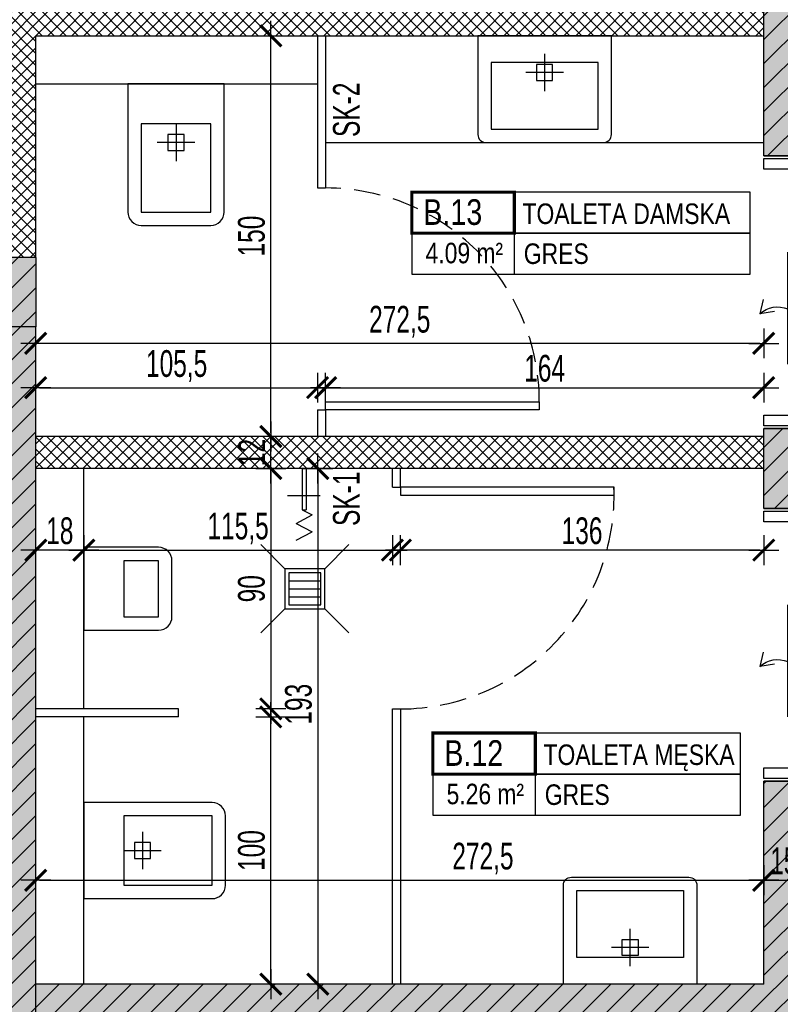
# Model space of a CAD drawing. Header units: millimetres. Extents: x 99331 to 130831, y -7610 to 25890.
# Tile 92 of 101: x 127413 to 127698, y 20536 to 20904. Entities that reach past the tile are written whole.
import ezdxf
from ezdxf.enums import TextEntityAlignment as Align

# ---------------------------------------------------------------- set-up
doc = ezdxf.new("R2010")
doc.units = ezdxf.units.MM
doc.linetypes.add('DASHED', pattern=[0.75, 0.5, -0.25])
doc.layers.get('DEFPOINTS').update_dxf_attribs({"lineweight": 9})
for name, color, linetype in [('_HSA_HATCH_WYPEŁNIENIA_PRZEGRÓD', 205, 'Continuous'), ('_HSA_OPIS', 43, 'Continuous'), ('_HSA_SANITARNE', 133, 'Continuous'), ('_HSA_STOLARKA_WEWNĘTRZNA', 132, 'Continuous'), ('_HSA_WYM_50', 141, 'Continuous'), ('_HSA_ŚCIANY_CIENKIE', 2, 'Continuous'), ('_HSA_ŚCIANY_DZIAŁOWE', 6, 'Continuous'), ('_HSA_ŚCIANY_KONSTRUKCYJNE', 3, 'Continuous'), ('_HSA_ŚCIANY_MUROWANE', 4, 'Continuous')]:
    doc.layers.add(name, color=color, linetype=linetype)
doc.styles.add('Arial', font='Arial.ttf')
doc.styles.add('ARIAL_50', font='Arial Narrow.ttf', dxfattribs={"width": 0.8, "height": 10})
doc.dimstyles.new('WYM_WEWN_50', dxfattribs={"dimscale": 0.7, "dimtxt": 10, "dimasz": 2, "dimexe": 10, "dimexo": 0, "dimgap": 3, "dimtad": 1, "dimdec": 1, "dimrnd": 1e-05, "dimtxsty": 'ARIAL_50', "dimblk": 'Wym-03', "dimcen": 0, "dimdle": 10, "dimse1": 1, "dimse2": 1, "dimclrt": 256, "dimazin": 2, "dimtfac": 1, "dimtdec": 1, "dimtix": 1, "dimtmove": 2, "dimatfit": 0, "dimfxl": 1, "dimtolj": 1, "dimtzin": 0, "dimarcsym": 0})
pattern_1 = [(45, (40000, 0), (-4.49012806, 4.49012806), [])]

# ---------------------------------------------------------------- blocks, each defined once
blk = doc.blocks.new('*U96')
blk.add_line((1, 0.4), (1, -0.4))
at = {"const_width": 0.03}
blk.add_lwpolyline([(0, 0), (1, 0), (1, 0.4), (0, 0.4)], close=True, dxfattribs=at)
for points in [[(1, 0), (3.3, 0), (3.3, 0.4), (1, 0.4)], [(0, -0.4), (3.3, -0.4), (3.3, 0), (0, 0)]]:
    blk.add_lwpolyline(points, close=True)
at = {"style": 'Arial', "width": 0.8}
blk.add_attdef('NR', text='', height=0.25, dxfattribs=at).set_placement((0.4, 0.08), align=Align.CENTER)
for tag, p in [('NAZWA', (1.0793, 0.0887)), ('0000', (0.0304, -0.2909)), ('WYK', (1.0922, -0.3007))]:
    blk.add_attdef(tag, p, '', height=0.2, dxfattribs=at)
blk = doc.blocks.new('*U7')
blk.add_line((1, 0.4), (1, -0.4))
at = {"const_width": 0.03}
blk.add_lwpolyline([(0, 0), (1, 0), (1, 0.4), (0, 0.4)], close=True, dxfattribs=at)
for points in [[(1, 0), (3, 0), (3, 0.4), (1, 0.4)], [(0, -0.4), (3, -0.4), (3, 0), (0, 0)]]:
    blk.add_lwpolyline(points, close=True)
at = {"style": 'Arial', "width": 0.8}
blk.add_attdef('NR', text='', height=0.25, dxfattribs=at).set_placement((0.4, 0.08), align=Align.CENTER)
for tag, p in [('NAZWA', (1.0793, 0.0887)), ('0000', (0.0304, -0.2909)), ('WYK', (1.0922, -0.3007))]:
    blk.add_attdef(tag, p, '', height=0.2, dxfattribs=at)
blk = doc.blocks.new('srol')
for p, q in [((0, -15), (0, -29)), ((-7, -22), (7, -22))]:
    blk.add_line(p, q)
blk.add_lwpolyline([(-18, -48), (-18, 0), (18, 0), (18, -48, -0.414214), (13, -53), (-13, -53, -0.414214)], format="xyb", close=True)
for points in [[(-13, -48), (-13, -15), (13, -15), (13, -48)], [(-3, -19), (3, -19), (3, -25), (-3, -25)]]:
    blk.add_lwpolyline(points, close=True)
blk = doc.blocks.new('*U54')
for p, q in [((4.2, 87), (1.1, 87)), ((4.2, 85), (1.1, 85)), ((4.2, 88.25), (5, 88.25)), ((4.2, 83.75), (4.2, 88.25)), ((8.73, 88.25), (7.93, 88.25)), ((8.73, 83.75), (8.73, 88.25)), ((8.73, 87), (11.83, 87)), ((8.73, 85), (11.83, 85)), ((-1.9, 75.86), (-1.9, 84)), ((0.1, 75.86), (0.1, 84)), ((5, 83.75), (4.2, 83.75)), ((7.93, 83.75), (8.73, 83.75)), ((12.83, 75.86), (12.83, 84)), ((14.83, 75.86), (14.83, 84)), ((3.2, 74.86), (1.1, 74.86)), ((3.2, 72.86), (3.2, 74.86)), ((9.73, 72.86), (9.73, 74.86)), ((9.73, 74.86), (11.83, 74.86)), ((3.2, 72.86), (1.1, 72.86)), ((9.73, 72.86), (11.83, 72.86)), ((7.93, 33), (11.93, 33)), ((11.93, 33), (11.93, 7)), ((7.93, 7), (11.93, 7)), ((24, -4), (66, -4)), ((24, -6), (66, -6)), ((43.73, -10.98), (42.87, -16.41)), ((48.23, -15.17), (42.87, -16.41))]:
    blk.add_line(p, q)
at = {"linetype": 'DASHED'}
blk.add_line((27.73, 0), (22.78, 4.95), dxfattribs=at)
for points in [[(5, 0), (7.93, 0), (7.93, 92), (5, 92)], [(1, 0), (1, -15), (5, -15), (5, 0)], [(97, 0), (97, -15), (101, -15), (101, 0)]]:
    blk.add_lwpolyline(points, close=True)
for points in [[(0, 0), (0, -15)], [(102, 0), (102, -15)]]:
    blk.add_lwpolyline(points)
at = {"linetype": 'DASHED', "ltscale": 25}
blk.add_arc((5, 0), 92, 0, 90, dxfattribs=at)
for centre, radius, start, end in [((1.1, 84), 3, 90, 180), ((1.1, 84), 1, 90, 180), ((11.83, 84), 3, 0, 90), ((11.83, 84), 1, 0, 90), ((1.1, 75.86), 3, 180, 270), ((1.1, 75.86), 1, 180, 270), ((11.83, 75.86), 3, 270, 0), ((11.83, 75.86), 1, 270, 0), ((52.84, -0.26), 9.79, 137.0478, 202.456), ((35.7, -9.74), 9.79, 317.0478, 22.456)]:
    blk.add_arc(centre, radius, start, end)
at = {"linetype": 'DASHED', "ltscale": 0.5}
blk.add_arc((7.73, 0), 20, 0, 90, dxfattribs=at)
at = {"layer": 'DEFPOINTS'}
for p, q in [((50.43, -4.32), (51.57, -4.32)), ((51, -3.75), (51, -4.89))]:
    blk.add_line(p, q, dxfattribs=at)
blk = doc.blocks.new('*U53')
for p, q in [((93.27, 87), (90.17, 87)), ((93.27, 85), (90.17, 85)), ((93.27, 88.25), (94.07, 88.25)), ((93.27, 83.75), (93.27, 88.25)), ((97.8, 88.25), (97, 88.25)), ((97.8, 83.75), (97.8, 88.25)), ((97.8, 87), (100.9, 87)), ((97.8, 85), (100.9, 85)), ((87.17, 75.86), (87.17, 84)), ((89.17, 75.86), (89.17, 84)), ((94.07, 83.75), (93.27, 83.75)), ((97, 83.75), (97.8, 83.75)), ((101.9, 75.86), (101.9, 84)), ((103.9, 75.86), (103.9, 84)), ((92.27, 74.86), (90.17, 74.86)), ((92.27, 72.86), (92.27, 74.86)), ((98.8, 72.86), (98.8, 74.86)), ((98.8, 74.86), (100.9, 74.86)), ((92.27, 72.86), (90.17, 72.86)), ((98.8, 72.86), (100.9, 72.86)), ((90.07, 33), (90.07, 7)), ((94.07, 33), (90.07, 33)), ((94.07, 7), (90.07, 7)), ((24, -4), (66, -4)), ((24, -6), (66, -6)), ((43.73, -10.98), (42.87, -16.41)), ((48.23, -15.17), (42.87, -16.41))]:
    blk.add_line(p, q)
at = {"linetype": 'DASHED'}
blk.add_line((74.27, 0), (79.22, 4.95), dxfattribs=at)
for points in [[(97, 0), (94.07, 0), (94.07, 92), (97, 92)], [(1, 0), (1, -15), (5, -15), (5, 0)], [(97, 0), (97, -15), (101, -15), (101, 0)]]:
    blk.add_lwpolyline(points, close=True)
for points in [[(0, 0), (0, -15)], [(102, 0), (102, -15)]]:
    blk.add_lwpolyline(points)
at = {"linetype": 'DASHED', "ltscale": 25}
blk.add_arc((97, 0), 92, 90, 180, dxfattribs=at)
for centre, radius, start, end in [((90.17, 84), 3, 90, 180), ((90.17, 84), 1, 90, 180), ((100.9, 84), 3, 0, 90), ((100.9, 84), 1, 0, 90), ((90.17, 75.86), 3, 180, 270), ((90.17, 75.86), 1, 180, 270), ((100.9, 75.86), 3, 270, 0), ((100.9, 75.86), 1, 270, 0), ((52.84, -0.26), 9.79, 137.0478, 202.456), ((35.7, -9.74), 9.79, 317.0478, 22.456)]:
    blk.add_arc(centre, radius, start, end)
at = {"linetype": 'DASHED', "ltscale": 0.5}
blk.add_arc((94.27, 0), 20, 90, 180, dxfattribs=at)
at = {"layer": 'DEFPOINTS'}
for p, q in [((50.43, -4.32), (51.57, -4.32)), ((51, -3.75), (51, -4.89))]:
    blk.add_line(p, q, dxfattribs=at)
blk = doc.blocks.new('Wym-03')
for p, q in [((0, 4), (0, -4)), ((-4, 0), (4, 0))]:
    blk.add_line(p, q)
blk.add_lwpolyline([(-2.83, -2.83, 0.8, 0.8, 0), (2.83, 2.83, 0.05, 0.05, 0)], format="xyseb")
blk = doc.blocks.new('*D167')
at = {"layer": '_HSA_WYM_50', "color": 0, "lineweight": -2, "transparency": 16777216}
blk.add_line((127420.73, 20582.02), (127690.41, 20582.02), dxfattribs=at)
at = {"layer": 'DEFPOINTS', "color": 0, "transparency": 16777216}
for p in [(127691.81, 20582.02), (127419.33, 20543.14), (127691.81, 20543.14)]:
    blk.add_point(p, dxfattribs=at)
at = {"layer": '_HSA_WYM_50', "color": 0, "lineweight": -2, "transparency": 16777216, "xscale": 1.4, "yscale": 1.4, "zscale": 1.4, "rotation": 180}
blk.add_blockref('Wym-03', (127419.33, 20582.02), dxfattribs=at)
at = {"layer": '_HSA_WYM_50', "color": 0, "lineweight": -2, "transparency": 16777216, "xscale": 1.4, "yscale": 1.4, "zscale": 1.4}
blk.add_blockref('Wym-03', (127691.81, 20582.02), dxfattribs=at)
at = {"layer": '_HSA_WYM_50', "transparency": 16777216, "insert": (127586.71, 20590.13), "char_height": 10, "attachment_point": 5, "style": 'ARIAL_50'}
blk.add_mtext('\\A1;272,5', dxfattribs=at)
blk = doc.blocks.new('*D168')
at = {"layer": '_HSA_WYM_50', "color": 0, "lineweight": -2, "transparency": 16777216}
blk.add_line((127693.21, 20582.02), (127705.41, 20582.02), dxfattribs=at)
at = {"layer": 'DEFPOINTS', "color": 0, "transparency": 16777216}
for p in [(127706.81, 20619.14), (127706.81, 20582.02), (127691.81, 20543.14)]:
    blk.add_point(p, dxfattribs=at)
at = {"layer": '_HSA_WYM_50', "color": 0, "lineweight": -2, "transparency": 16777216, "xscale": 1.4, "yscale": 1.4, "zscale": 1.4, "rotation": 180}
blk.add_blockref('Wym-03', (127691.81, 20582.02), dxfattribs=at)
at = {"layer": '_HSA_WYM_50', "color": 0, "lineweight": -2, "transparency": 16777216, "xscale": 1.4, "yscale": 1.4, "zscale": 1.4}
blk.add_blockref('Wym-03', (127706.81, 20582.02), dxfattribs=at)
at = {"layer": '_HSA_WYM_50', "transparency": 16777216, "insert": (127699.31, 20589.22), "char_height": 10, "attachment_point": 5, "style": 'ARIAL_50'}
blk.add_mtext('\\A1;15', dxfattribs=at)
blk = doc.blocks.new('*D170')
at = {"layer": '_HSA_WYM_50', "color": 0, "lineweight": -2, "transparency": 16777216}
blk.add_line((127507.31, 20544.54), (127507.31, 20641.74), dxfattribs=at)
at = {"layer": 'DEFPOINTS', "color": 0, "transparency": 16777216}
for p in [(127437.33, 20643.14), (127507.31, 20643.14), (127437.33, 20543.14)]:
    blk.add_point(p, dxfattribs=at)
at = {"layer": '_HSA_WYM_50', "color": 0, "lineweight": -2, "transparency": 16777216, "xscale": 1.4, "yscale": 1.4, "zscale": 1.4}
for p, rotation in [((127507.31, 20643.14), 90), ((127507.31, 20543.14), 270)]:
    blk.add_blockref('Wym-03', p, dxfattribs=dict(at, rotation=rotation))
at = {"layer": '_HSA_WYM_50', "transparency": 16777216, "insert": (127500.11, 20593.14), "char_height": 10, "attachment_point": 5, "rotation": 90, "style": 'ARIAL_50'}
blk.add_mtext('\\A1;100', dxfattribs=at)
blk = doc.blocks.new('*D171')
at = {"layer": '_HSA_WYM_50', "color": 0, "lineweight": -2, "transparency": 16777216}
blk.add_line((127507.31, 20734.74), (127507.31, 20647.54), dxfattribs=at)
at = {"layer": 'DEFPOINTS', "color": 0, "transparency": 16777216}
for p in [(127437.33, 20736.14), (127437.33, 20646.14), (127507.31, 20646.14)]:
    blk.add_point(p, dxfattribs=at)
at = {"layer": '_HSA_WYM_50', "color": 0, "lineweight": -2, "transparency": 16777216, "xscale": 1.4, "yscale": 1.4, "zscale": 1.4}
for p, rotation in [((127507.31, 20736.14), 90), ((127507.31, 20646.14), 270)]:
    blk.add_blockref('Wym-03', p, dxfattribs=dict(at, rotation=rotation))
at = {"layer": '_HSA_WYM_50', "transparency": 16777216, "insert": (127500.11, 20691.14), "char_height": 10, "attachment_point": 5, "rotation": 90, "style": 'ARIAL_50'}
blk.add_mtext('\\A1;90', dxfattribs=at)
blk = doc.blocks.new('*D172')
at = {"layer": '_HSA_WYM_50', "color": 0, "lineweight": -2, "transparency": 16777216}
blk.add_line((127438.73, 20705.58), (127551.41, 20705.58), dxfattribs=at)
at = {"layer": 'DEFPOINTS', "color": 0, "transparency": 16777216}
for p in [(127437.33, 20736.14), (127552.81, 20736.14), (127552.81, 20705.58)]:
    blk.add_point(p, dxfattribs=at)
at = {"layer": '_HSA_WYM_50', "color": 0, "lineweight": -2, "transparency": 16777216, "xscale": 1.4, "yscale": 1.4, "zscale": 1.4, "rotation": 180}
blk.add_blockref('Wym-03', (127437.33, 20705.58), dxfattribs=at)
at = {"layer": '_HSA_WYM_50', "color": 0, "lineweight": -2, "transparency": 16777216, "xscale": 1.4, "yscale": 1.4, "zscale": 1.4}
blk.add_blockref('Wym-03', (127552.81, 20705.58), dxfattribs=at)
at = {"layer": '_HSA_WYM_50', "transparency": 16777216, "insert": (127495.07, 20713.69), "char_height": 10, "attachment_point": 5, "style": 'ARIAL_50'}
blk.add_mtext('\\A1;115,5', dxfattribs=at)
blk = doc.blocks.new('*D173')
at = {"layer": '_HSA_WYM_50', "color": 0, "lineweight": -2, "transparency": 16777216}
blk.add_line((127690.41, 20705.58), (127557.21, 20705.58), dxfattribs=at)
at = {"layer": 'DEFPOINTS', "color": 0, "transparency": 16777216}
for p in [(127555.81, 20736.14), (127691.81, 20736.14), (127555.81, 20705.58)]:
    blk.add_point(p, dxfattribs=at)
at = {"layer": '_HSA_WYM_50', "color": 0, "lineweight": -2, "transparency": 16777216, "xscale": 1.4, "yscale": 1.4, "zscale": 1.4, "rotation": 180}
blk.add_blockref('Wym-03', (127555.81, 20705.58), dxfattribs=at)
at = {"layer": '_HSA_WYM_50', "color": 0, "lineweight": -2, "transparency": 16777216, "xscale": 1.4, "yscale": 1.4, "zscale": 1.4}
blk.add_blockref('Wym-03', (127691.81, 20705.58), dxfattribs=at)
at = {"layer": '_HSA_WYM_50', "transparency": 16777216, "insert": (127623.81, 20712.78), "char_height": 10, "attachment_point": 5, "style": 'ARIAL_50'}
blk.add_mtext('\\A1;136', dxfattribs=at)
blk = doc.blocks.new('*D114')
at = {"layer": '_HSA_WYM_50', "color": 0, "lineweight": -2, "transparency": 16777216}
blk.add_line((127524.89, 20734.74), (127524.89, 20544.54), dxfattribs=at)
at = {"layer": 'DEFPOINTS', "color": 0, "transparency": 16777216}
for p in [(127507.31, 20736.14), (127507.31, 20543.14), (127524.89, 20543.14)]:
    blk.add_point(p, dxfattribs=at)
at = {"layer": '_HSA_WYM_50', "color": 0, "lineweight": -2, "transparency": 16777216, "xscale": 1.4, "yscale": 1.4, "zscale": 1.4}
for p, rotation in [((127524.89, 20736.14), 90), ((127524.89, 20543.14), 270)]:
    blk.add_blockref('Wym-03', p, dxfattribs=dict(at, rotation=rotation))
at = {"layer": '_HSA_WYM_50', "transparency": 16777216, "insert": (127517.69, 20647.91), "char_height": 10, "attachment_point": 5, "rotation": 90, "style": 'ARIAL_50'}
blk.add_mtext('\\A1;193', dxfattribs=at)
blk = doc.blocks.new('*D174')
at = {"layer": '_HSA_WYM_50', "color": 0, "lineweight": -2, "transparency": 16777216}
for p, q in [((127507.31, 20749.54), (127507.31, 20750.94)), ((127507.31, 20736.14), (127507.31, 20748.14)), ((127507.31, 20734.74), (127507.31, 20733.34))]:
    blk.add_line(p, q, dxfattribs=at)
at = {"layer": 'DEFPOINTS', "color": 0, "transparency": 16777216}
for p in [(127507.31, 20748.14), (127507.36, 20748.14), (127437.33, 20736.14)]:
    blk.add_point(p, dxfattribs=at)
at = {"layer": '_HSA_WYM_50', "color": 0, "lineweight": -2, "transparency": 16777216, "xscale": 1.4, "yscale": 1.4, "zscale": 1.4}
for p, rotation in [((127507.31, 20748.14), 270), ((127507.31, 20736.14), 90)]:
    blk.add_blockref('Wym-03', p, dxfattribs=dict(at, rotation=rotation))
at = {"layer": '_HSA_WYM_50', "transparency": 16777216, "insert": (127500.19, 20742.14), "char_height": 10, "attachment_point": 5, "rotation": 90, "style": 'ARIAL_50'}
blk.add_mtext('\\A1;12', dxfattribs=at)
blk = doc.blocks.new('*D115')
at = {"layer": '_HSA_WYM_50', "color": 0, "lineweight": -2, "transparency": 16777216}
blk.add_line((127507.31, 20749.54), (127507.31, 20896.74), dxfattribs=at)
at = {"layer": 'DEFPOINTS', "color": 0, "transparency": 16777216}
for p in [(127507.31, 20898.14), (127520.49, 20898.14), (127507.36, 20748.14)]:
    blk.add_point(p, dxfattribs=at)
at = {"layer": '_HSA_WYM_50', "color": 0, "lineweight": -2, "transparency": 16777216, "xscale": 1.4, "yscale": 1.4, "zscale": 1.4}
for p, rotation in [((127507.31, 20898.14), 90), ((127507.31, 20748.14), 270)]:
    blk.add_blockref('Wym-03', p, dxfattribs=dict(at, rotation=rotation))
at = {"layer": '_HSA_WYM_50', "transparency": 16777216, "insert": (127500.11, 20823.14), "char_height": 10, "attachment_point": 5, "rotation": 90, "style": 'ARIAL_50'}
blk.add_mtext('\\A1;150', dxfattribs=at)
blk = doc.blocks.new('*D175')
at = {"layer": '_HSA_WYM_50', "color": 0, "lineweight": -2, "transparency": 16777216}
blk.add_line((127690.41, 20782.99), (127420.73, 20782.99), dxfattribs=at)
at = {"layer": 'DEFPOINTS', "color": 0, "transparency": 16777216}
for p in [(127419.33, 20782.99), (127419.33, 20748.14), (127691.81, 20748.14)]:
    blk.add_point(p, dxfattribs=at)
at = {"layer": '_HSA_WYM_50', "color": 0, "lineweight": -2, "transparency": 16777216, "xscale": 1.4, "yscale": 1.4, "zscale": 1.4, "rotation": 180}
blk.add_blockref('Wym-03', (127419.33, 20782.99), dxfattribs=at)
at = {"layer": '_HSA_WYM_50', "color": 0, "lineweight": -2, "transparency": 16777216, "xscale": 1.4, "yscale": 1.4, "zscale": 1.4}
blk.add_blockref('Wym-03', (127691.81, 20782.99), dxfattribs=at)
at = {"layer": '_HSA_WYM_50', "transparency": 16777216, "insert": (127555.57, 20791.09), "char_height": 10, "attachment_point": 5, "style": 'ARIAL_50'}
blk.add_mtext('\\A1;272,5', dxfattribs=at)
blk = doc.blocks.new('*D176')
at = {"layer": '_HSA_WYM_50', "color": 0, "lineweight": -2, "transparency": 16777216}
blk.add_line((127420.73, 20766.4), (127523.41, 20766.4), dxfattribs=at)
at = {"layer": 'DEFPOINTS', "color": 0, "transparency": 16777216}
for p in [(127524.81, 20766.4), (127419.33, 20748.14), (127524.81, 20748.14)]:
    blk.add_point(p, dxfattribs=at)
at = {"layer": '_HSA_WYM_50', "color": 0, "lineweight": -2, "transparency": 16777216, "xscale": 1.4, "yscale": 1.4, "zscale": 1.4, "rotation": 180}
blk.add_blockref('Wym-03', (127419.33, 20766.4), dxfattribs=at)
at = {"layer": '_HSA_WYM_50', "color": 0, "lineweight": -2, "transparency": 16777216, "xscale": 1.4, "yscale": 1.4, "zscale": 1.4}
blk.add_blockref('Wym-03', (127524.81, 20766.4), dxfattribs=at)
at = {"layer": '_HSA_WYM_50', "transparency": 16777216, "insert": (127472.07, 20774.51), "char_height": 10, "attachment_point": 5, "style": 'ARIAL_50'}
blk.add_mtext('\\A1;105,5', dxfattribs=at)
blk = doc.blocks.new('*D177')
at = {"layer": '_HSA_WYM_50', "color": 0, "lineweight": -2, "transparency": 16777216}
blk.add_line((127529.21, 20766.4), (127690.41, 20766.4), dxfattribs=at)
at = {"layer": 'DEFPOINTS', "color": 0, "transparency": 16777216}
for p in [(127691.81, 20766.4), (127527.81, 20758.14), (127691.81, 20758.14)]:
    blk.add_point(p, dxfattribs=at)
at = {"layer": '_HSA_WYM_50', "color": 0, "lineweight": -2, "transparency": 16777216, "xscale": 1.4, "yscale": 1.4, "zscale": 1.4, "rotation": 180}
blk.add_blockref('Wym-03', (127527.81, 20766.4), dxfattribs=at)
at = {"layer": '_HSA_WYM_50', "color": 0, "lineweight": -2, "transparency": 16777216, "xscale": 1.4, "yscale": 1.4, "zscale": 1.4}
blk.add_blockref('Wym-03', (127691.81, 20766.4), dxfattribs=at)
at = {"layer": '_HSA_WYM_50', "transparency": 16777216, "insert": (127609.81, 20773.6), "char_height": 10, "attachment_point": 5, "style": 'ARIAL_50'}
blk.add_mtext('\\A1;164', dxfattribs=at)
blk = doc.blocks.new('pisuar')
blk.add_lwpolyline([(-15.5, -28), (-15.5, 0), (15.5, 0), (15.5, -28, -0.414214), (10.5, -33), (-10.5, -33, -0.414214)], format="xyb", close=True)
blk.add_lwpolyline([(-10.5, -28), (-10.5, -15), (10.5, -15), (10.5, -28)], close=True)
blk = doc.blocks.new('CC')
for p, q in [((-7.5, 7.5), (-16.5, 16.5)), ((7.5, 7.5), (16.5, 16.5)), ((-3, 6), (-3, -6)), ((0, 6), (0, -6)), ((3, 6), (3, -6)), ((-7.5, -7.5), (-16.5, -16.5)), ((7.5, -7.5), (16.5, -16.5))]:
    blk.add_line(p, q)
for points in [[(-7.5, 7.5), (7.5, 7.5), (7.5, -7.5), (-7.5, -7.5)], [(-6, 6), (6, 6), (6, -6), (-6, -6)]]:
    blk.add_lwpolyline(points, close=True)
blk = doc.blocks.new('Zlaczka do weza')
for p, q in [((20.22, 13.91), (20.22, -10.5)), ((41.09, 7.57), (34.78, -4.57)), ((41.09, 7.57), (47.4, -4.57)), ((53.71, 7.57), (47.4, -4.57)), ((0, 3), (30.84, 3)), ((0, 0), (30.84, 0)), ((30.84, 3), (34.78, -4.57)), ((30.84, 3), (30.84, 0))]:
    blk.add_line(p, q)
blk = doc.blocks.new('*D499')
at = {"layer": '_HSA_WYM_50', "color": 0, "lineweight": -2, "transparency": 16777216}
blk.add_line((127435.93, 20705.58), (127420.73, 20705.58), dxfattribs=at)
at = {"layer": 'DEFPOINTS', "color": 0, "transparency": 16777216}
for p in [(127419.33, 20705.58), (127419.33, 20705.58), (127437.33, 20705.58)]:
    blk.add_point(p, dxfattribs=at)
at = {"layer": '_HSA_WYM_50', "color": 0, "lineweight": -2, "transparency": 16777216, "xscale": 1.4, "yscale": 1.4, "zscale": 1.4}
for p, rotation in [((127419.33, 20705.58), 179.9999999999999), ((127437.33, 20705.58), 359.9999999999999)]:
    blk.add_blockref('Wym-03', p, dxfattribs=dict(at, rotation=rotation))
at = {"layer": '_HSA_WYM_50', "transparency": 16777216, "insert": (127428.33, 20712.78), "char_height": 10, "attachment_point": 5, "style": 'ARIAL_50'}
blk.add_mtext('\\A1;18', dxfattribs=at)

msp = doc.modelspace()

# ---------------------------------------------------------------- hatches: boundary and pattern name
at = {"layer": '_HSA_HATCH_WYPEŁNIENIA_PRZEGRÓD', "true_color": 0x969696}
h = msp.add_hatch(color=252, dxfattribs=at)
h.paths.add_polyline_path([(126804.33, 21044.14), (126792.33, 21044.14), (126792.33, 21112.41), (126739.33, 21112.41), (126739.33, 21015.53), (126754.33, 21015.53), (126754.33, 21010.53), (126792.33, 21010.53), (126792.33, 21029.14), (126804.33, 21029.14)])
h.paths.add_polyline_path([(127030.86, 21029.14), (127030.86, 21015.14), (127010.86, 21015.14), (127010.86, 21029.14)], flags=16)
h.paths.add_polyline_path([(127030.86, 21007.91), (127030.86, 20993.91), (127010.86, 20993.91), (127010.86, 21007.91)], flags=16)
h.paths.add_polyline_path([(127030.86, 20985.05), (127030.83, 20971.05), (127010.83, 20971.05), (127010.86, 20985.05)], flags=16)
h.paths.add_polyline_path([(127419.33, 20815.14), (127407.33, 20815.14), (127407.33, 20789.14), (127419.33, 20789.14)])
h.paths.add_polyline_path([(126954.33, 21044.14), (126954.33, 21029.14), (126991.33, 21029.14), (126991.33, 20789.14), (127013.33, 20789.14), (127013.33, 20959.1), (127039.39, 20959.1), (127039.39, 21029.14), (127234.39, 21029.14), (127234.39, 21044.14)])
h.paths.add_polyline_path([(127706.81, 20915.14), (127691.81, 20915.14), (127691.81, 20853.14), (127706.81, 20853.14)])
h.paths.add_polyline_path([(127691.81, 21007.14), (127706.81, 21007.14), (127706.81, 21113.14), (127691.81, 21113.14), (127691.81, 21044.14), (127444.33, 21044.14), (127444.33, 21029.14), (127691.81, 21029.14)])
h.paths.add_polyline_path([(127706.81, 20619.14), (127691.81, 20619.14), (127691.81, 20543.14), (127419.33, 20543.14), (127419.33, 20531.14), (127691.81, 20531.14), (127691.81, 20052.14), (127706.81, 20052.14)])
h.paths.add_polyline_path([(127691.81, 20721.14), (127706.81, 20721.14), (127706.81, 20751.14), (127691.81, 20751.14)])
at = {"layer": '_HSA_HATCH_WYPEŁNIENIA_PRZEGRÓD'}
h = msp.add_hatch(dxfattribs=at)
h.set_pattern_fill('ANSI37', color=256)
h.set_pattern_definition([(45, (40000, 0), (-2.24506403, 2.24506403), []), (135, (40000, 0), (-2.24506403, -2.24506403), [])])
h.paths.add_polyline_path([(127691.81, 20748.14), (127419.33, 20748.14), (127419.33, 20736.14), (127691.81, 20736.14)])
h.paths.add_polyline_path([(127691.81, 20910.14), (127407.33, 20910.14), (127407.33, 20815.14), (127419.33, 20815.14), (127419.33, 20898.14), (127691.81, 20898.14)])
h.paths.add_polyline_path([(127521.33, 21029.14), (127509.33, 21029.14), (127509.33, 20910.14), (127521.33, 20910.14)])
h.paths.add_polyline_path([(127444.33, 21044.14), (127387.33, 21044.14), (127387.33, 21034.14), (127387.33, 21029.14), (127444.33, 21029.14)])
h.paths.add_polyline_path([(127205.33, 20879.14), (127195.33, 20879.14), (127193.33, 20879.14), (127193.33, 20789.14), (127205.33, 20789.14)])
h.paths.add_polyline_path([(127205.33, 21029.14), (127193.33, 21029.14), (127193.33, 20981.14), (127205.33, 20981.14)])
h = msp.add_hatch(dxfattribs=at)
h.set_pattern_fill('ANSI31', color=256, scale=2, style=0)
h.set_pattern_definition(pattern_1)
h.paths.add_polyline_path([(127706.81, 20915.14), (127691.81, 20915.14), (127691.81, 20853.14), (127706.81, 20853.14)])
at = {"layer": '_HSA_HATCH_WYPEŁNIENIA_PRZEGRÓD', "true_color": 0x969696}
h = msp.add_hatch(color=252, dxfattribs=at)
h.paths.add_polyline_path([(127688.81, 19891.42), (127713.81, 19891.42), (127713.81, 19896.42), (127688.81, 19896.42)])
h.paths.add_polyline_path([(127394.33, 20526.14), (127419.33, 20526.14), (127419.33, 20789.14), (126792.33, 20789.14), (126792.33, 20892.53), (126754.33, 20892.53), (126754.33, 20887.53), (126739.33, 20887.53), (126739.33, 20759.14), (126792.33, 20759.14), (126792.33, 20764.14), (127394.33, 20764.14)])
at = {"layer": '_HSA_HATCH_WYPEŁNIENIA_PRZEGRÓD'}
h = msp.add_hatch(dxfattribs=at)
h.set_pattern_fill('ANSI31', color=256, scale=2, style=0)
h.set_pattern_definition(pattern_1)
h.paths.add_polyline_path([(127706.81, 20619.14), (127691.81, 20619.14), (127691.81, 20543.14), (127419.33, 20543.14), (127419.33, 20789.14), (126792.33, 20789.14), (126792.33, 20892.53), (126754.33, 20892.53), (126754.33, 20759.14), (126792.33, 20759.14), (126792.33, 20764.14), (127394.33, 20764.14), (127394.33, 20526.14), (127419.33, 20526.14), (127419.33, 20531.14), (127691.81, 20531.14), (127691.81, 20052.14), (127706.81, 20052.14)])
h = msp.add_hatch(dxfattribs=at)
h.set_pattern_fill('ANSI31', color=256, scale=2, style=0)
h.set_pattern_definition(pattern_1)
h.paths.add_polyline_path([(127419.33, 20815.14), (127407.33, 20815.14), (127407.33, 20789.14), (127419.33, 20789.14)])
h = msp.add_hatch(dxfattribs=at)
h.set_pattern_fill('ANSI31', color=256, scale=2, style=0)
h.set_pattern_definition(pattern_1)
h.paths.add_polyline_path([(127706.81, 20751.14), (127691.81, 20751.14), (127691.81, 20721.14), (127706.81, 20721.14)])

# ---------------------------------------------------------------- linework, layer by layer
at = {"layer": '_HSA_SANITARNE', "ltscale": 2}
for p, q in [((127609.81, 20891.39), (127609.81, 20877.39)), ((127616.81, 20884.39), (127602.81, 20884.39)), ((127419.33, 20880.14), (127524.81, 20880.14)), ((127437.33, 20646.14), (127437.33, 20736.14)), ((127437.33, 20543.14), (127437.33, 20643.14)), ((127641.81, 20549.89), (127641.81, 20563.89)), ((127648.81, 20556.89), (127634.81, 20556.89))]:
    msp.add_line(p, q, dxfattribs=at)
for points in [[(127584.81, 20898.14), (127584.81, 20861.14, 0.414214), (127587.81, 20858.14), (127631.81, 20858.14, 0.414214), (127634.81, 20861.14), (127634.81, 20898.14), (127584.81, 20898.14)], [(127616.81, 20543.14), (127616.81, 20580.14, -0.414214), (127619.81, 20583.14), (127663.81, 20583.14, -0.414214), (127666.81, 20580.14), (127666.81, 20543.14), (127616.81, 20543.14)]]:
    msp.add_lwpolyline(points, format="xyb", dxfattribs=at)
for points in [[(127629.81, 20888.14), (127589.81, 20888.14), (127589.81, 20863.14), (127629.81, 20863.14)], [(127612.81, 20887.39), (127606.81, 20887.39), (127606.81, 20881.39), (127612.81, 20881.39)], [(127661.81, 20553.14), (127621.81, 20553.14), (127621.81, 20578.14), (127661.81, 20578.14)], [(127644.81, 20553.89), (127638.81, 20553.89), (127638.81, 20559.89), (127644.81, 20559.89)]]:
    msp.add_lwpolyline(points, close=True, dxfattribs=at)
msp.add_lwpolyline([(127527.81, 20858.14), (127691.81, 20858.14)], dxfattribs=at)
at = {"layer": '_HSA_ŚCIANY_CIENKIE'}
for p, q in [((127472.81, 20646.14), (127419.33, 20646.14)), ((127472.81, 20643.14), (127419.33, 20643.14))]:
    msp.add_line(p, q, dxfattribs=at)
for points in [[(127524.81, 20898.14), (127524.81, 20841.14)], [(127527.81, 20898.14), (127527.81, 20841.14)], [(127524.81, 20841.14), (127527.81, 20841.14)], [(127524.81, 20758.14), (127524.81, 20748.14)], [(127524.81, 20758.14), (127527.81, 20758.14)], [(127527.81, 20758.14), (127527.81, 20748.14)], [(127552.81, 20729.14), (127552.81, 20736.14)], [(127555.81, 20729.14), (127555.81, 20736.14)], [(127552.81, 20729.14), (127555.81, 20729.14)], [(127472.81, 20643.14), (127472.81, 20646.14)], [(127552.81, 20543.14), (127552.81, 20646.14)], [(127552.81, 20646.14), (127555.81, 20646.14)], [(127555.81, 20646.14), (127555.81, 20543.14)]]:
    msp.add_lwpolyline(points, dxfattribs=at)
for points in [[(127527.81, 20761.14), (127607.81, 20761.14), (127607.81, 20758.14), (127527.81, 20758.14)], [(127555.81, 20726.14), (127635.81, 20726.14), (127635.81, 20729.14), (127555.81, 20729.14)]]:
    msp.add_lwpolyline(points, close=True, dxfattribs=at)
at = {"layer": '_HSA_ŚCIANY_CIENKIE', "linetype": 'DASHED', "ltscale": 20}
for centre, start, end in [((127527.81, 20761.14), 0, 90), ((127555.81, 20726.14), 270, 2.1491)]:
    msp.add_arc(centre, 80, start, end, dxfattribs=at)
at = {"layer": '_HSA_ŚCIANY_DZIAŁOWE'}
for p, q in [((127691.81, 20853.14), (127691.81, 20915.14)), ((127419.33, 20815.14), (127407.33, 20815.14)), ((127419.33, 20815.14), (127419.33, 20789.14)), ((127691.81, 20721.14), (127691.81, 20751.14)), ((127691.81, 20543.14), (127691.81, 20619.14)), ((127691.81, 20543.14), (127419.33, 20543.14))]:
    msp.add_line(p, q, dxfattribs=at)
for points in [[(127691.81, 20853.14), (127706.81, 20853.14)], [(127691.81, 20751.14), (127706.81, 20751.14)], [(127691.81, 20721.14), (127706.81, 20721.14)], [(127691.81, 20619.14), (127706.81, 20619.14)]]:
    msp.add_lwpolyline(points, dxfattribs=at)
at = {"layer": '_HSA_ŚCIANY_KONSTRUKCYJNE'}
for p, q in [((127691.81, 20748.14), (127419.33, 20748.14)), ((127691.81, 20736.14), (127419.33, 20736.14))]:
    msp.add_line(p, q, dxfattribs=at)
msp.add_lwpolyline([(127419.33, 20815.14), (127419.33, 20898.14), (127691.81, 20898.14)], dxfattribs=at)
at = {"layer": '_HSA_ŚCIANY_MUROWANE'}
for p, q in [((127419.33, 20789.14), (126792.33, 20789.14)), ((127419.33, 20526.14), (127419.33, 20789.14))]:
    msp.add_line(p, q, dxfattribs=at)

# ---------------------------------------------------------------- block references
at = {"layer": '_HSA_OPIS'}
ref = msp.add_blockref('*U96', (127560.06, 20824.26), dxfattribs=dict(at, xscale=38.4, yscale=38.4, zscale=38.4))
ref.add_attrib('NR', 'B.13', dxfattribs={"layer": '0', "height": 9.6, "style": 'Arial', "width": 0.8}).set_placement((127575.42, 20827.33), align=Align.CENTER)
ref.add_attrib('NAZWA', 'TOALETA DAMSKA', (127601.51, 20827.67), dxfattribs={"layer": '0', "height": 7.68, "style": 'Arial', "width": 0.8})
ref.add_attrib('POW', '4.09', dxfattribs={"layer": '0', "height": 7.68, "style": 'Arial', "width": 0.8}).set_placement((127581.94, 20812.96), align=Align.RIGHT)
ref.add_attrib('M2', 'm²', dxfattribs={"layer": '0', "height": 7.68, "style": 'Arial', "width": 0.8}).set_placement((127594.23, 20812.96), align=Align.RIGHT)
ref.add_attrib('WYK', 'GRES', (127602, 20812.71), dxfattribs={"layer": '0', "height": 7.68, "style": 'Arial', "width": 0.8})
ref = msp.add_blockref('*U7', (127567.92, 20621.77), dxfattribs=dict(at, xscale=38.4, yscale=38.4, zscale=38.4))
ref.add_attrib('NR', 'B.12', dxfattribs={"layer": '0', "height": 9.6, "style": 'Arial', "width": 0.8}).set_placement((127583.28, 20624.84), align=Align.CENTER)
ref.add_attrib('NAZWA', 'TOALETA MĘSKA', (127609.37, 20625.17), dxfattribs={"layer": '0', "height": 7.68, "style": 'Arial', "width": 0.8})
ref.add_attrib('POW', '5.26', dxfattribs={"layer": '0', "height": 7.68, "style": 'Arial', "width": 0.8}).set_placement((127589.8, 20610.47), align=Align.RIGHT)
ref.add_attrib('M2', 'm²', dxfattribs={"layer": '0', "height": 7.68, "style": 'Arial', "width": 0.8}).set_placement((127602.08, 20610.47), align=Align.RIGHT)
ref.add_attrib('WYK', 'GRES', (127609.86, 20610.22), dxfattribs={"layer": '0', "height": 7.68, "style": 'Arial', "width": 0.8})
at = {"layer": '_HSA_SANITARNE', "ltscale": 2, "xscale": -1}
msp.add_blockref('srol', (127471.83, 20880.14), dxfattribs=at)
at = {"layer": '_HSA_SANITARNE', "ltscale": 2, "xscale": -0.5, "yscale": 0.5, "zscale": 0.5, "rotation": 90}
msp.add_blockref('Zlaczka do weza', (127520.57, 20736.14), dxfattribs=at)
at = {"layer": '_HSA_SANITARNE', "ltscale": 2, "extrusion": (0, 0, -1), "zscale": -1, "rotation": 270}
msp.add_blockref('pisuar', (-127437.33, 20691.14), dxfattribs=at)
at = {"layer": '_HSA_SANITARNE', "ltscale": 2, "xscale": -1, "rotation": 90}
for name, p in [('CC', (127520.03, 20691.14)), ('srol', (127437.33, 20593.14))]:
    msp.add_blockref(name, p, dxfattribs=at)
at = {"layer": '_HSA_STOLARKA_WEWNĘTRZNA', "xscale": -1, "rotation": 270}
for name, p in [('*U54', (127706.81, 20751.14)), ('*U53', (127706.81, 20619.14))]:
    msp.add_blockref(name, p, dxfattribs=at)

# ---------------------------------------------------------------- texts
at = {"layer": '_HSA_OPIS', "char_height": 10, "attachment_point": 1, "rotation": 90, "style": 'ARIAL_50'}
for s, insert in [('SK-2', (127530.6, 20860.23)), ('SK-1', (127530.6, 20714.63))]:
    msp.add_mtext_dynamic_manual_height_columns(s, width=12.6, gutter_width=4050.38, heights=[0], dxfattribs=dict(at, insert=insert))

# ---------------------------------------------------------------- dimensions: what is measured, and where the dimension line sits
at = {"layer": '_HSA_WYM_50'}
for base, p1, p2, angle, picture, middle in [((127507.31, 20898.14), (127507.36, 20748.14), (127520.49, 20898.14), 90, '*D115', (127500.11, 20823.14)), ((127507.31, 20748.14), (127437.33, 20736.14), (127507.36, 20748.14), 90, '*D174', (127500.19, 20742.14)), ((127706.81, 20582.02), (127691.81, 20543.14), (127706.81, 20619.14), 180, '*D168', (127699.31, 20589.22))]:
    dim = msp.add_linear_dim(base=base, p1=p1, p2=p2, angle=angle, dimstyle='WYM_WEWN_50', override={"dimrnd": 0.5}, dxfattribs=at)
    dim.commit()
    dim.dimension.update_dxf_attribs({"geometry": picture, "text_midpoint": middle})
for p1, p2, distance, picture, middle in [((127691.81, 20748.14), (127419.33, 20748.14), -34.85, '*D175', (127555.57, 20791.09)), ((127419.33, 20748.14), (127524.81, 20748.14), 18.26, '*D176', (127472.07, 20774.51)), ((127527.81, 20758.14), (127691.81, 20758.14), 8.26, '*D177', (127609.81, 20773.6)), ((127437.33, 20736.14), (127437.33, 20646.14), 69.99, '*D171', (127500.11, 20691.14)), ((127437.33, 20736.14), (127552.81, 20736.14), -30.56, '*D172', (127495.07, 20713.69)), ((127691.81, 20736.14), (127555.81, 20736.14), 30.56, '*D173', (127623.81, 20712.78)), ((127437.33, 20543.14), (127437.33, 20643.14), -69.99, '*D170', (127500.11, 20593.14))]:
    dim = msp.add_aligned_dim(p1=p1, p2=p2, distance=distance, dimstyle='WYM_WEWN_50', override={"dimrnd": 0.5}, dxfattribs=at)
    dim.commit()
    dim.dimension.update_dxf_attribs({"geometry": picture, "text_midpoint": middle})
for base, p1, p2, angle, picture, middle in [((127524.89, 20543.14), (127507.31, 20736.14), (127507.31, 20543.14), 270, '*D114', (127517.69, 20647.91)), ((127691.81, 20582.02), (127419.33, 20543.14), (127691.81, 20543.14), 0, '*D167', (127586.71, 20590.13))]:
    dim = msp.add_linear_dim(base=base, p1=p1, p2=p2, angle=angle, dimstyle='WYM_WEWN_50', override={"dimrnd": 0.5}, dxfattribs=at)
    dim.commit()
    dim.dimension.update_dxf_attribs({"geometry": picture, "text_midpoint": middle, "dimtype": 161})
dim = msp.add_linear_dim(base=(127419.33, 20705.58), p1=(127437.33, 20705.58), p2=(127419.33, 20705.58), dimstyle='WYM_WEWN_50', override={"dimrnd": 0.5}, dxfattribs=at)
dim.commit()
dim.dimension.update_dxf_attribs({"geometry": '*D499', "text_midpoint": (127428.33, 20712.78)})

doc.saveas('drawing.dxf')
